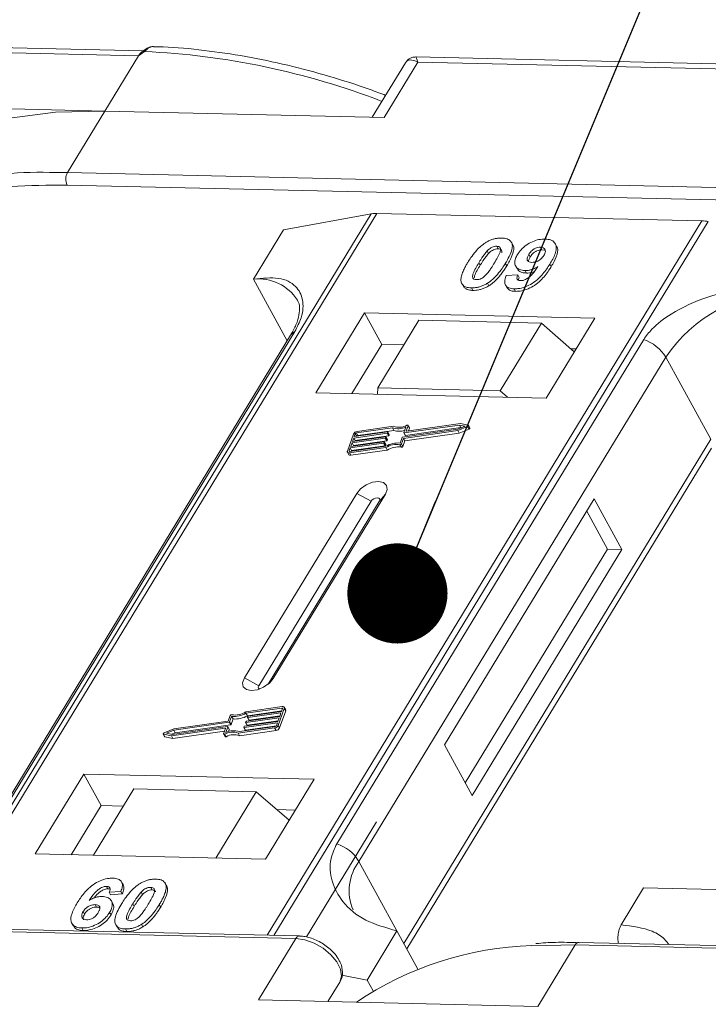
# Model space of a CAD drawing. Header units: millimetres. Extents: x 2098 to 3561, y 550 to 1583.
# Tile 64 of 84: x 3214 to 3248, y 1350 to 1399. Entities that reach past the tile are written whole.
import ezdxf

# ---------------------------------------------------------------- set-up
doc = ezdxf.new("R2010")
doc.units = ezdxf.units.MM
doc.linetypes.add('PHANTOM2', pattern=[31.75, 15.875, -3.175, 3.175, -3.175, 3.175, -3.175])
doc.styles.get("Standard").update_dxf_attribs({"font": '仿宋_GB2312.ttf', "width": 0.8})
doc.dimstyles.new('ISO-25.1', dxfattribs={"dimtxt": 6, "dimasz": 5, "dimexe": 3.5, "dimexo": 0.625, "dimgap": 1.5, "dimtad": 1, "dimtoh": 1, "dimtxsty": 'Standard', "dimcen": 2.5, "dimadec": 0, "dimazin": 0, "dimtfac": 1, "dimtmove": 0, "dimatfit": 3, "dimfxl": 0, "dimarcsym": 0})

msp = doc.modelspace()

# ---------------------------------------------------------------- linework, layer by layer
at = {"color": 7, "linetype": 'Continuous', "lineweight": 15}
for p, q in [((3220.15, 1397.421), (3185.613, 1398.214)), ((3185.71, 1397.954), (3219.894, 1397.169)), ((3219.894, 1397.169), (3218.213, 1394.407)), ((3220.193, 1397.38), (3219.894, 1397.169)), ((3266.461, 1396.359), (3233.74, 1397.109)), ((3233.211, 1396.812), (3231.561, 1394.101)), ((3232.156, 1394.087), (3233.837, 1396.849)), ((3233.837, 1396.849), (3266.582, 1396.098)), ((3218.213, 1394.407), (3204.269, 1394.727)), ((3216.345, 1391.338), (3218.213, 1394.407)), ((3218.213, 1394.407), (3232.156, 1394.087)), ((3216.345, 1391.338), (3215.458, 1391.344)), ((3250.529, 1390.554), (3216.345, 1391.338)), ((3216.331, 1390.716), (3250.514, 1389.932)), ((3231.509, 1389.282), (3209.829, 1353.652)), ((3210.098, 1353.646), (3231.795, 1389.303)), ((3227.132, 1388.477), (3231.509, 1389.282)), ((3231.795, 1389.303), (3248.012, 1388.931)), ((3248.012, 1388.931), (3226.315, 1353.274)), ((3226.648, 1353.266), (3248.328, 1388.896)), ((3227.132, 1388.477), (3225.638, 1386.021)), ((3238.569, 1387.733), (3238.5, 1387.859)), ((3240.756, 1387.668), (3240.687, 1387.794)), ((3237.299, 1387.429), (3237.368, 1387.303)), ((3237.771, 1387.663), (3237.84, 1387.537)), ((3240.025, 1387.487), (3239.956, 1387.613)), ((3240.025, 1387.487), (3240.152, 1387.461)), ((3236.877, 1386.839), (3236.946, 1386.713)), ((3238.269, 1386.677), (3238.2, 1386.803)), ((3239.371, 1387.254), (3239.44, 1387.128)), ((3238.717, 1386.674), (3238.786, 1386.548)), ((3239.182, 1386.45), (3239.251, 1386.324)), ((3240.492, 1386.648), (3240.423, 1386.774)), ((3225.638, 1386.021), (3227.32, 1382.947)), ((3237.313, 1385.82), (3237.382, 1385.694)), ((3238.241, 1386.195), (3238.825, 1386.234)), ((3238.825, 1386.234), (3238.894, 1386.108)), ((3236.082, 1385.722), (3236.151, 1385.596)), ((3236.507, 1385.585), (3236.576, 1385.459)), ((3238.205, 1385.73), (3238.274, 1385.604)), ((3238.64, 1385.536), (3238.709, 1385.41)), ((3231.169, 1384.339), (3228.741, 1380.349)), ((3242.662, 1384.075), (3231.169, 1384.339)), ((3231.169, 1384.339), (3232.031, 1382.763)), ((3233.891, 1383.965), (3231.837, 1380.589)), ((3239.997, 1383.825), (3233.891, 1383.965)), ((3240.234, 1380.085), (3242.662, 1384.075)), ((3212.386, 1358.237), (3227.699, 1383.403)), ((3237.943, 1380.449), (3239.997, 1383.825)), ((3239.997, 1383.825), (3241.641, 1382.398)), ((3227.484, 1383.216), (3212.171, 1358.051)), ((3245.103, 1383.003), (3229.79, 1357.838)), ((3232.031, 1382.763), (3230.537, 1380.308)), ((3233.144, 1382.737), (3232.031, 1382.763)), ((3241.728, 1382.54), (3241.47, 1382.546)), ((3230.898, 1356.961), (3246.211, 1382.126)), ((3248.452, 1378.029), (3246.211, 1382.126)), ((3231.837, 1380.589), (3231.814, 1380.278)), ((3237.943, 1380.449), (3231.837, 1380.589)), ((3238.311, 1380.129), (3237.943, 1380.449)), ((3228.741, 1380.349), (3240.234, 1380.085)), ((3232.562, 1378.6), (3230.774, 1378.346)), ((3232.616, 1378.675), (3230.799, 1378.417)), ((3230.843, 1378.22), (3232.631, 1378.474)), ((3232.631, 1378.474), (3232.562, 1378.6)), ((3233.075, 1378.134), (3235.834, 1378.526)), ((3233.118, 1378.073), (3235.827, 1378.458)), ((3233.135, 1378.362), (3233.233, 1378.636)), ((3235.911, 1378.739), (3233.151, 1378.347)), ((3233.22, 1378.221), (3235.98, 1378.613)), ((3233.252, 1378.445), (3233.344, 1378.702)), ((3233.26, 1378.431), (3233.252, 1378.445)), ((3235.955, 1378.812), (3233.268, 1378.431)), ((3233.412, 1378.594), (3233.343, 1378.72)), ((3233.344, 1378.702), (3233.413, 1378.576)), ((3233.366, 1378.445), (3233.413, 1378.576)), ((3235.827, 1378.458), (3236.319, 1378.665)), ((3235.896, 1378.332), (3235.827, 1378.458)), ((3235.834, 1378.526), (3236.196, 1378.678)), ((3235.896, 1378.332), (3236.388, 1378.539)), ((3236.196, 1378.678), (3235.911, 1378.739)), ((3235.98, 1378.613), (3235.911, 1378.739)), ((3236.343, 1378.73), (3235.955, 1378.812)), ((3235.98, 1378.613), (3236.02, 1378.604)), ((3236.319, 1378.665), (3236.388, 1378.539)), ((3236.427, 1378.594), (3236.358, 1378.72)), ((3230.623, 1378.291), (3230.318, 1377.44)), ((3232.21, 1378.079), (3230.549, 1377.843)), ((3230.575, 1377.914), (3232.235, 1378.15)), ((3230.639, 1378.091), (3230.575, 1377.914)), ((3230.618, 1377.717), (3232.279, 1377.953)), ((3232.299, 1378.327), (3230.639, 1378.091)), ((3230.708, 1377.965), (3230.639, 1378.091)), ((3230.664, 1378.162), (3232.324, 1378.398)), ((3230.715, 1378.304), (3230.664, 1378.162)), ((3230.695, 1377.931), (3230.708, 1377.965)), ((3230.708, 1377.965), (3232.368, 1378.201)), ((3230.783, 1378.179), (3230.715, 1378.304)), ((3230.774, 1378.346), (3230.843, 1378.22)), ((3232.279, 1377.953), (3232.21, 1378.079)), ((3232.252, 1378.135), (3232.239, 1378.1)), ((3232.308, 1377.974), (3232.239, 1378.1)), ((3232.32, 1378.018), (3232.252, 1378.144)), ((3232.321, 1378.009), (3232.252, 1378.135)), ((3232.368, 1378.201), (3232.299, 1378.327)), ((3232.308, 1377.974), (3232.321, 1378.009)), ((3232.341, 1378.383), (3232.328, 1378.348)), ((3232.397, 1378.222), (3232.328, 1378.348)), ((3232.41, 1378.267), (3232.341, 1378.393)), ((3232.41, 1378.257), (3232.341, 1378.383)), ((3232.397, 1378.222), (3232.41, 1378.257)), ((3232.947, 1377.839), (3233.045, 1378.113)), ((3233.019, 1377.799), (3233.118, 1378.073)), ((3233.088, 1377.673), (3233.187, 1377.947)), ((3233.187, 1377.947), (3233.118, 1378.073)), ((3233.135, 1378.352), (3233.204, 1378.226)), ((3248.452, 1378.029), (3233.139, 1352.863)), ((3233.22, 1378.221), (3233.151, 1378.347)), ((3233.187, 1377.947), (3235.896, 1378.332)), ((3230.46, 1377.595), (3230.409, 1377.453)), ((3230.409, 1377.453), (3230.425, 1377.424)), ((3230.417, 1377.353), (3232.233, 1377.611)), ((3230.442, 1377.424), (3232.23, 1377.678)), ((3232.121, 1377.831), (3230.46, 1377.595)), ((3230.529, 1377.469), (3230.46, 1377.595)), ((3230.486, 1377.666), (3232.146, 1377.901)), ((3230.549, 1377.843), (3230.486, 1377.666)), ((3230.486, 1377.227), (3232.302, 1377.485)), ((3230.517, 1377.435), (3230.529, 1377.469)), ((3230.529, 1377.469), (3232.19, 1377.704)), ((3230.618, 1377.717), (3230.549, 1377.843)), ((3230.606, 1377.683), (3230.618, 1377.717)), ((3232.19, 1377.704), (3232.121, 1377.831)), ((3232.163, 1377.887), (3232.15, 1377.852)), ((3232.219, 1377.725), (3232.15, 1377.852)), ((3232.231, 1377.77), (3232.162, 1377.896)), ((3232.163, 1377.887), (3232.232, 1377.761)), ((3232.219, 1377.725), (3232.232, 1377.761)), ((3232.302, 1377.485), (3232.233, 1377.611)), ((3232.942, 1377.757), (3233.011, 1377.631)), ((3233.088, 1377.673), (3233.019, 1377.799)), ((3233.282, 1352.602), (3248.486, 1377.588)), ((3230.319, 1377.385), (3230.388, 1377.259)), ((3230.486, 1377.227), (3230.417, 1377.353)), ((3230.782, 1375.323), (3225.179, 1366.116)), ((3226.616, 1366.083), (3232.218, 1375.29)), ((3230.782, 1375.323), (3231.502, 1374.933)), ((3232.218, 1375.29), (3231.911, 1374.924)), ((3242.634, 1375.051), (3235.164, 1362.775)), ((3244.013, 1372.529), (3242.634, 1375.051)), ((3231.502, 1374.933), (3225.9, 1365.726)), ((3226.359, 1365.799), (3231.911, 1374.924)), ((3243.295, 1372.546), (3242.26, 1374.437)), ((3236.199, 1360.884), (3243.295, 1372.546)), ((3236.544, 1360.254), (3244.013, 1372.529)), ((3244.013, 1372.529), (3243.295, 1372.546)), ((3225.9, 1365.726), (3225.179, 1366.116)), ((3226.616, 1366.083), (3226.427, 1365.858)), ((3227.072, 1364.683), (3225.256, 1364.425)), ((3224.47, 1364.237), (3224.371, 1363.963)), ((3224.542, 1364.197), (3224.444, 1363.923)), ((3224.611, 1364.071), (3224.542, 1364.197)), ((3227.047, 1364.612), (3225.259, 1364.358)), ((3225.328, 1364.232), (3225.259, 1364.358)), ((3225.279, 1363.957), (3226.94, 1364.193)), ((3225.327, 1364.149), (3225.339, 1364.184)), ((3225.328, 1364.232), (3227.041, 1364.475)), ((3227.003, 1364.37), (3225.343, 1364.134)), ((3225.369, 1364.205), (3227.029, 1364.441)), ((3225.412, 1364.008), (3226.952, 1364.227)), ((3226.866, 1363.745), (3227.171, 1364.596)), ((3226.935, 1363.619), (3227.24, 1364.47)), ((3226.94, 1364.193), (3227.003, 1364.37)), ((3227.029, 1364.441), (3227.08, 1364.583)), ((3227.073, 1364.564), (3227.047, 1364.612)), ((3227.239, 1364.525), (3227.17, 1364.651)), ((3227.171, 1364.596), (3227.24, 1364.47)), ((3221.579, 1363.297), (3224.338, 1363.689)), ((3224.414, 1363.902), (3221.655, 1363.51)), ((3224.371, 1363.963), (3221.662, 1363.578)), ((3221.724, 1363.384), (3224.483, 1363.776)), ((3224.423, 1363.557), (3224.354, 1363.684)), ((3224.483, 1363.776), (3224.414, 1363.902)), ((3224.513, 1363.797), (3224.444, 1363.923)), ((3224.513, 1363.797), (3224.611, 1364.071)), ((3224.928, 1363.436), (3226.715, 1363.69)), ((3225.148, 1363.652), (3225.161, 1363.688)), ((3226.825, 1363.874), (3225.165, 1363.638)), ((3225.19, 1363.709), (3226.85, 1363.945)), ((3225.234, 1363.512), (3226.774, 1363.731)), ((3225.237, 1363.901), (3225.25, 1363.936)), ((3225.238, 1363.892), (3225.307, 1363.765)), ((3226.914, 1364.122), (3225.254, 1363.886)), ((3225.323, 1363.76), (3225.254, 1363.886)), ((3225.323, 1363.76), (3226.863, 1363.979)), ((3225.327, 1364.14), (3225.396, 1364.014)), ((3225.412, 1364.008), (3225.343, 1364.134)), ((3226.774, 1363.732), (3226.825, 1363.874)), ((3226.85, 1363.945), (3226.914, 1364.122)), ((3226.935, 1363.619), (3226.866, 1363.745)), ((3221.131, 1363.316), (3221.2, 1363.19)), ((3221.147, 1363.306), (3221.534, 1363.223)), ((3221.216, 1363.18), (3221.147, 1363.306)), ((3221.662, 1363.578), (3221.17, 1363.371)), ((3221.655, 1363.51), (3221.293, 1363.358)), ((3221.293, 1363.358), (3221.579, 1363.297)), ((3221.534, 1363.223), (3224.221, 1363.605)), ((3221.603, 1363.097), (3221.534, 1363.223)), ((3221.538, 1363.306), (3221.724, 1363.384)), ((3221.603, 1363.097), (3224.192, 1363.465)), ((3221.724, 1363.384), (3221.655, 1363.51)), ((3224.237, 1363.59), (3224.145, 1363.334)), ((3224.146, 1363.315), (3224.215, 1363.189)), ((3224.268, 1363.185), (3224.199, 1363.311)), ((3224.234, 1363.581), (3224.221, 1363.605)), ((3224.354, 1363.674), (3224.256, 1363.4)), ((3224.423, 1363.548), (3224.354, 1363.674)), ((3224.386, 1363.443), (3224.423, 1363.548)), ((3224.874, 1363.361), (3226.69, 1363.619)), ((3224.942, 1363.235), (3224.874, 1363.361)), ((3224.942, 1363.235), (3226.759, 1363.493)), ((3225.148, 1363.643), (3225.217, 1363.517)), ((3225.234, 1363.512), (3225.165, 1363.638)), ((3226.69, 1363.619), (3226.759, 1363.493)), ((3221.216, 1363.18), (3221.603, 1363.097)), ((3235.164, 1362.775), (3236.544, 1360.254)), ((3217.163, 1361.321), (3214.736, 1357.332)), ((3228.656, 1361.058), (3217.163, 1361.321)), ((3217.163, 1361.321), (3218.025, 1359.745)), ((3226.229, 1357.068), (3228.656, 1361.058)), ((3219.662, 1360.579), (3217.645, 1357.265)), ((3219.662, 1360.579), (3225.767, 1360.439)), ((3223.75, 1357.125), (3225.767, 1360.439)), ((3225.767, 1360.439), (3227.412, 1359.012)), ((3218.025, 1359.745), (3216.532, 1357.29)), ((3219.139, 1359.72), (3218.025, 1359.745)), ((3227.722, 1359.523), (3226.799, 1359.544)), ((3231.77, 1358.932), (3228.278, 1353.192)), ((3214.736, 1357.332), (3226.229, 1357.068)), ((3230.898, 1356.961), (3232.794, 1353.494)), ((3219.123, 1355.803), (3219.054, 1355.929)), ((3221.184, 1355.925), (3221.178, 1355.936)), ((3218.3, 1355.715), (3218.369, 1355.589)), ((3219.018, 1355.463), (3218.434, 1355.424)), ((3218.434, 1355.424), (3218.503, 1355.298)), ((3218.503, 1355.298), (3219.087, 1355.337)), ((3219.018, 1355.463), (3219.087, 1355.337)), ((3220.101, 1355.304), (3220.032, 1355.431)), ((3220.504, 1355.664), (3220.573, 1355.538)), ((3221.257, 1355.806), (3221.326, 1355.68)), ((3243.98, 1353.792), (3245.1, 1355.634)), ((3245.1, 1355.634), (3252.084, 1355.473)), ((3218.613, 1354.856), (3218.544, 1354.982)), ((3219.609, 1354.838), (3219.678, 1354.712)), ((3217.137, 1354.458), (3217.205, 1354.332)), ((3217.735, 1354.802), (3217.804, 1354.676)), ((3218.456, 1354.416), (3218.525, 1354.29)), ((3220.935, 1354.807), (3221.004, 1354.681)), ((3193.563, 1353.897), (3227.746, 1353.112)), ((3227.928, 1353.237), (3193.745, 1354.021)), ((3216.571, 1353.866), (3216.64, 1353.74)), ((3217.065, 1353.636), (3217.134, 1353.51)), ((3218.759, 1353.8), (3218.828, 1353.674)), ((3219.24, 1353.587), (3219.309, 1353.461)), ((3220.046, 1353.821), (3220.115, 1353.695)), ((3232.794, 1353.494), (3231.3, 1351.039)), ((3232.794, 1353.494), (3233.836, 1351.589)), ((3227.746, 1353.112), (3225.878, 1350.043)), ((3260.937, 1352.48), (3241.872, 1352.917)), ((3239.53, 1352.754), (3241.689, 1352.792)), ((3239.822, 1349.723), (3241.689, 1352.792)), ((3241.689, 1352.792), (3260.847, 1352.353)), ((3229.939, 1350.937), (3229.347, 1349.964)), ((3229.347, 1349.964), (3229.939, 1350.937)), ((3230.037, 1351.28), (3231.3, 1351.039)), ((3231.3, 1351.039), (3231.599, 1350.492)), ((3225.878, 1350.043), (3239.822, 1349.723))]:
    msp.add_line(p, q, dxfattribs=at)
at = {"color": 7, "linetype": 'Continuous', "lineweight": 15, "flags": 128}
for points in [[(3220.193, 1397.38), (3220.176, 1397.39), (3220.161, 1397.398), (3220.148, 1397.403), (3220.137, 1397.405), (3220.127, 1397.404), (3220.12, 1397.4), (3220.115, 1397.394), (3220.112, 1397.385)], [(3218.213, 1394.407), (3215.761, 1394.349), (3213.462, 1394.061), (3211.342, 1393.544), (3209.424, 1392.806), (3207.729, 1391.854), (3206.275, 1390.699), (3205.079, 1389.353), (3204.899, 1389.102)], [(3233.268, 1378.431), (3233.264, 1378.431), (3233.26, 1378.431), (3233.257, 1378.432), (3233.254, 1378.434), (3233.252, 1378.436), (3233.251, 1378.439), (3233.251, 1378.442), (3233.252, 1378.445)], [(3233.29, 1378.725), (3233.302, 1378.729), (3233.313, 1378.731), (3233.324, 1378.731), (3233.333, 1378.729), (3233.34, 1378.725), (3233.344, 1378.718), (3233.346, 1378.711), (3233.344, 1378.702)], [(3236.343, 1378.73), (3236.352, 1378.726), (3236.358, 1378.72), (3236.36, 1378.711), (3236.359, 1378.702), (3236.353, 1378.691), (3236.344, 1378.681), (3236.332, 1378.672), (3236.319, 1378.665)], [(3236.388, 1378.539), (3236.401, 1378.546), (3236.413, 1378.555), (3236.422, 1378.565), (3236.428, 1378.575), (3236.429, 1378.585), (3236.427, 1378.594)], [(3232.235, 1378.15), (3232.24, 1378.15), (3232.243, 1378.15), (3232.247, 1378.149), (3232.25, 1378.147), (3232.251, 1378.145), (3232.252, 1378.142), (3232.253, 1378.139), (3232.252, 1378.135)], [(3232.324, 1378.398), (3232.329, 1378.398), (3232.333, 1378.398), (3232.336, 1378.397), (3232.339, 1378.395), (3232.341, 1378.393), (3232.342, 1378.39), (3232.342, 1378.387), (3232.341, 1378.383)], [(3233.151, 1378.347), (3233.147, 1378.347), (3233.143, 1378.347), (3233.139, 1378.348), (3233.137, 1378.35), (3233.135, 1378.352), (3233.134, 1378.355), (3233.134, 1378.358), (3233.135, 1378.362)], [(3230.417, 1377.353), (3230.391, 1377.351), (3230.367, 1377.354), (3230.347, 1377.36), (3230.331, 1377.37), (3230.32, 1377.384), (3230.314, 1377.401), (3230.313, 1377.42), (3230.318, 1377.44)], [(3230.409, 1377.453), (3230.408, 1377.446), (3230.408, 1377.44), (3230.41, 1377.434), (3230.414, 1377.43), (3230.419, 1377.426), (3230.426, 1377.424), (3230.434, 1377.423), (3230.442, 1377.424)], [(3232.146, 1377.901), (3232.15, 1377.902), (3232.154, 1377.901), (3232.158, 1377.9), (3232.16, 1377.899), (3232.162, 1377.896), (3232.163, 1377.894), (3232.163, 1377.89), (3232.163, 1377.887)], [(3232.218, 1375.29), (3232.306, 1375.526), (3232.272, 1375.729), (3232.12, 1375.868), (3231.873, 1375.921), (3231.57, 1375.88), (3231.256, 1375.752), (3230.979, 1375.557), (3230.782, 1375.323)], [(3231.911, 1374.924), (3231.937, 1374.991), (3231.927, 1375.049), (3231.883, 1375.088), (3231.813, 1375.103), (3231.727, 1375.092), (3231.637, 1375.056), (3231.558, 1375), (3231.502, 1374.933)], [(3225.179, 1366.116), (3225.091, 1365.88), (3225.126, 1365.677), (3225.278, 1365.539), (3225.524, 1365.486), (3225.827, 1365.526), (3226.141, 1365.654), (3226.418, 1365.85), (3226.616, 1366.083)], [(3225.9, 1365.726), (3225.875, 1365.659), (3225.885, 1365.601), (3225.928, 1365.562), (3225.932, 1365.56)], [(3227.072, 1364.683), (3227.098, 1364.685), (3227.122, 1364.682), (3227.142, 1364.676), (3227.158, 1364.666), (3227.169, 1364.652), (3227.176, 1364.635), (3227.176, 1364.616), (3227.171, 1364.596)], [(3227.08, 1364.583), (3227.081, 1364.59), (3227.081, 1364.596), (3227.079, 1364.602), (3227.075, 1364.606), (3227.07, 1364.61), (3227.063, 1364.612), (3227.055, 1364.613), (3227.047, 1364.612)], [(3224.338, 1363.689), (3224.342, 1363.689), (3224.346, 1363.689), (3224.35, 1363.688), (3224.352, 1363.686), (3224.354, 1363.684), (3224.355, 1363.681), (3224.355, 1363.678), (3224.354, 1363.674)], [(3225.254, 1363.886), (3225.25, 1363.886), (3225.246, 1363.886), (3225.242, 1363.887), (3225.24, 1363.889), (3225.238, 1363.891), (3225.237, 1363.894), (3225.237, 1363.897), (3225.237, 1363.901)], [(3225.343, 1364.134), (3225.339, 1364.134), (3225.335, 1364.135), (3225.331, 1364.136), (3225.329, 1364.137), (3225.327, 1364.14), (3225.326, 1364.142), (3225.326, 1364.146), (3225.327, 1364.149)], [(3221.147, 1363.306), (3221.137, 1363.309), (3221.131, 1363.316), (3221.129, 1363.324), (3221.13, 1363.334), (3221.136, 1363.345), (3221.145, 1363.355), (3221.157, 1363.364), (3221.17, 1363.371)], [(3224.199, 1363.311), (3224.187, 1363.307), (3224.176, 1363.305), (3224.165, 1363.305), (3224.156, 1363.307), (3224.149, 1363.311), (3224.145, 1363.317), (3224.143, 1363.325), (3224.145, 1363.334)], [(3224.215, 1363.189), (3224.218, 1363.185), (3224.225, 1363.181), (3224.234, 1363.178), (3224.245, 1363.178), (3224.256, 1363.181), (3224.268, 1363.185)], [(3224.221, 1363.605), (3224.225, 1363.605), (3224.229, 1363.605), (3224.233, 1363.604), (3224.235, 1363.602), (3224.237, 1363.6), (3224.238, 1363.597), (3224.238, 1363.594), (3224.237, 1363.59)], [(3225.165, 1363.638), (3225.16, 1363.638), (3225.156, 1363.638), (3225.153, 1363.639), (3225.15, 1363.641), (3225.148, 1363.643), (3225.147, 1363.646), (3225.147, 1363.649), (3225.148, 1363.652)], [(3227.746, 1353.112), (3228.193, 1353.048), (3228.66, 1352.882), (3229.109, 1352.626), (3229.499, 1352.304), (3229.798, 1351.942), (3229.979, 1351.573), (3230.028, 1351.228), (3229.939, 1350.937)]]:
    msp.add_lwpolyline(points, dxfattribs=at)
at = {"color": 7, "linetype": 'Continuous', "lineweight": 15}
for centre, radius, start, end in [((3218.497, 1359.812), 37.606, 68.8867, 87.4164), ((3214.91, 1374.167), 17.186, 88.173, 122.2769), ((3216.939, 1391.013), 0.676, 151.2883, 206.0774), ((3231.755, 1387.9), 1.404, 88.3644, 100.0749), ((3247.96, 1387.009), 1.923, 78.9596, 88.4511), ((3225.878, 1383.714), 2.32, 32.7281, 95.9449), ((3252.383, 1377.974), 7.439, 91.2925, 146.0732), ((3227.897, 1382.959), 0.486, 114.0472, 148.0355), ((3244.46, 1381.054), 2.052, 31.4947, 71.765), ((3232.852, 1379.459), 0.907, 251.2927, 294.8085), ((3232.898, 1379.444), 0.819, 249.8549, 298.6145), ((3232.912, 1379.276), 0.85, 250.6487, 287.8017), ((3233.393, 1378.585), 0.0214, 336.1246, 26.8104), ((3230.829, 1378.19), 0.229, 97.4207, 153.8527), ((3230.783, 1378.271), 0.0762, 97.4207, 153.8527), ((3230.853, 1378.144), 0.0769, 97.5763, 152.4403), ((3232.205, 1378.117), 0.0381, 277.4207, 333.8527), ((3232.274, 1377.99), 0.0381, 277.4207, 333.8527), ((3232.294, 1378.365), 0.0381, 277.4207, 333.8527), ((3232.311, 1378.013), 0.011, 336.9348, 26.0002), ((3232.363, 1378.239), 0.0381, 277.4207, 333.8527), ((3232.4, 1378.262), 0.011, 336.9348, 26.0002), ((3233.08, 1378.097), 0.0381, 97.4207, 153.8527), ((3233.216, 1378.235), 0.0149, 216.6597, 287.1115), ((3232.116, 1377.868), 0.0381, 277.4207, 333.8527), ((3232.185, 1377.742), 0.0381, 277.4207, 333.8527), ((3232.833, 1376.671), 1.173, 84.4424, 120.9301), ((3232.221, 1377.765), 0.011, 336.9348, 26.0002), ((3232.776, 1376.774), 0.998, 80.3986, 122.9491), ((3232.845, 1376.648), 0.998, 80.3986, 122.9491), ((3232.953, 1377.83), 0.0736, 261.7629, 334.647), ((3233.022, 1377.704), 0.0736, 261.7629, 334.647), ((3230.46, 1377.312), 0.0892, 216.6597, 287.1115), ((3224.536, 1364.206), 0.0736, 81.7629, 154.647), ((3224.656, 1365.364), 1.173, 264.4424, 300.9301), ((3224.713, 1365.262), 0.998, 260.3986, 302.9491), ((3224.725, 1365.238), 1.173, 264.4424, 300.9301), ((3225.373, 1364.168), 0.0381, 97.4207, 153.8527), ((3227.179, 1364.496), 0.0661, 336.9348, 26.0002), ((3224.409, 1363.939), 0.0381, 277.4207, 333.8527), ((3224.478, 1363.813), 0.0381, 277.4207, 333.8527), ((3225.195, 1363.671), 0.0381, 97.4207, 153.8527), ((3225.284, 1363.919), 0.0381, 97.4207, 153.8527), ((3225.318, 1363.774), 0.0149, 216.6597, 287.1115), ((3225.408, 1364.023), 0.0149, 216.6597, 287.1115), ((3226.66, 1363.846), 0.229, 277.4207, 333.8527), ((3226.706, 1363.765), 0.0762, 277.4207, 333.8527), ((3221.218, 1363.201), 0.0212, 210.2186, 262.8226), ((3224.591, 1362.592), 0.819, 69.8549, 118.6145), ((3224.637, 1362.577), 0.907, 71.2927, 114.8085), ((3224.66, 1362.466), 0.819, 69.8549, 118.6145), ((3224.413, 1363.553), 0.011, 336.9348, 26.0002), ((3225.229, 1363.526), 0.0149, 216.6597, 287.1115), ((3226.729, 1363.719), 0.229, 277.4207, 333.8527), ((3229.148, 1355.888), 2.052, 31.4947, 71.765), ((3232.843, 1355.498), 2.434, 143.0587, 202.974), ((3227.938, 1353.027), 0.21, 92.0598, 156.0028), ((3241.889, 1352.696), 0.221, 94.3757, 154.3004), ((3239.998, 1336.289), 16.472, 91.6287, 124.0831)]:
    msp.add_arc(centre, radius, start, end, dxfattribs=at)
at = {"color": 3, "linetype": 'PHANTOM2', "lineweight": 9, "ltscale": 1.030123}
msp.add_spline([(3260.888, 1407.298), (3271.461, 1373.06), (3247.796, 1328.25), (3258.369, 1294.012)], degree=3, dxfattribs=at)
at = {"color": 7, "linetype": 'Continuous', "lineweight": 15}
for points, knots in [([(3220.608, 1397.623), (3220.564, 1397.62), (3220.47, 1397.614), (3220.301, 1397.54), (3220.189, 1397.454), (3220.12, 1397.4)], [0, 0, 0, 0, 0.249637, 0.538323, 1, 1, 1, 1]), ([(3220.649, 1397.623), (3220.644, 1397.625), (3220.605, 1397.636), (3220.524, 1397.613), (3220.41, 1397.564), (3220.301, 1397.482), (3220.227, 1397.412), (3220.193, 1397.38)], [0, 0, 0, 0, 0.033044, 0.285426, 0.531875, 0.785768, 1, 1, 1, 1]), ([(3232.225, 1395.192), (3231.97, 1395.289), (3231.036, 1395.647), (3229.401, 1396.158), (3227.325, 1396.718), (3225.233, 1397.156), (3223.157, 1397.454), (3221.621, 1397.607), (3220.806, 1397.612), (3220.648, 1397.613)], [0, 0, 0, 0, 0.064257, 0.235538, 0.411454, 0.590698, 0.772379, 0.955884, 1, 1, 1, 1]), ([(3220.127, 1397.404), (3220.114, 1397.394), (3220.089, 1397.376), (3220.063, 1397.357), (3220.051, 1397.347)], [0, 0, 0, 0, 0.518796, 1, 1, 1, 1]), ([(3233.738, 1397.11), (3233.674, 1397.106), (3233.564, 1397.099), (3233.38, 1397.014), (3233.296, 1396.918), (3233.25, 1396.865)], [0, 0, 0, 0, 0.389383, 0.666862, 1, 1, 1, 1]), ([(3233.739, 1397.103), (3233.739, 1397.105), (3233.738, 1397.129), (3233.761, 1397.047), (3233.812, 1396.915), (3233.837, 1396.849)], [0, 0, 0, 0, 0.044603, 0.521109, 1, 1, 1, 1]), ([(3233.837, 1396.849), (3233.698, 1396.906), (3233.481, 1396.993), (3233.286, 1396.926), (3233.215, 1396.812), (3233.183, 1396.761)], [0, 0, 0, 0, 0.498413, 0.772928, 1, 1, 1, 1]), ([(3206.02, 1388.171), (3206.243, 1388.33), (3206.952, 1388.834), (3208.54, 1389.558), (3210.797, 1390.263), (3213.461, 1390.692), (3215.384, 1390.708), (3216.331, 1390.716)], [0, 0, 0, 0, 0.088375, 0.281114, 0.527622, 0.767417, 1, 1, 1, 1]), ([(3236.325, 1386.851), (3236.376, 1386.933), (3236.493, 1387.119), (3236.742, 1387.443), (3237.001, 1387.7), (3237.192, 1387.824), (3237.213, 1387.838)], [0, 0, 0, 0, 0.236731, 0.537555, 0.949668, 1, 1, 1, 1]), ([(3237.213, 1387.838), (3237.264, 1387.868), (3237.367, 1387.929), (3237.531, 1387.997), (3237.697, 1388.045), (3237.833, 1388.065), (3237.94, 1388.072), (3237.993, 1388.072), (3238.02, 1388.072)], [0, 0, 0, 0, 0.193776, 0.3936, 0.587864, 0.788908, 0.894169, 1, 1, 1, 1]), ([(3238.02, 1388.072), (3238.113, 1388.064), (3238.301, 1388.047), (3238.48, 1387.919), (3238.565, 1387.734), (3238.522, 1387.362), (3238.337, 1387.04), (3238.2, 1386.803)], [0, 0, 0, 0, 0.147566, 0.296688, 0.431278, 0.580404, 1, 1, 1, 1]), ([(3238.803, 1387.242), (3238.859, 1387.325), (3238.971, 1387.49), (3239.233, 1387.72), (3239.545, 1387.898), (3239.884, 1388.011), (3240.088, 1388.018), (3240.194, 1388.022)], [0, 0, 0, 0, 0.197927, 0.397728, 0.597413, 0.790584, 1, 1, 1, 1]), ([(3240.194, 1388.022), (3240.288, 1388.013), (3240.475, 1387.996), (3240.658, 1387.866), (3240.753, 1387.674), (3240.726, 1387.341), (3240.575, 1387.028), (3240.445, 1386.81), (3240.423, 1386.774)], [0, 0, 0, 0, 0.148288, 0.297745, 0.443713, 0.607791, 0.934708, 1, 1, 1, 1]), ([(3236.877, 1386.839), (3236.902, 1386.88), (3236.953, 1386.961), (3237.024, 1387.072), (3237.092, 1387.171), (3237.155, 1387.258), (3237.221, 1387.344), (3237.273, 1387.401), (3237.299, 1387.429)], [0, 0, 0, 0, 0.205942, 0.411959, 0.558149, 0.704502, 0.851801, 1, 1, 1, 1]), ([(3236.946, 1386.713), (3236.971, 1386.753), (3237.022, 1386.835), (3237.093, 1386.946), (3237.161, 1387.045), (3237.224, 1387.131), (3237.29, 1387.218), (3237.342, 1387.275), (3237.368, 1387.303)], [0, 0, 0, 0, 0.205942, 0.411959, 0.558149, 0.704502, 0.851801, 1, 1, 1, 1]), ([(3237.299, 1387.429), (3237.342, 1387.471), (3237.411, 1387.54), (3237.536, 1387.615), (3237.649, 1387.654), (3237.727, 1387.662), (3237.766, 1387.663), (3237.771, 1387.663)], [0, 0, 0, 0, 0.3348035, 0.5425606, 0.750382, 0.9707212, 1, 1, 1, 1]), ([(3237.368, 1387.303), (3237.411, 1387.345), (3237.48, 1387.414), (3237.605, 1387.489), (3237.718, 1387.528), (3237.796, 1387.536), (3237.835, 1387.537), (3237.84, 1387.537)], [0, 0, 0, 0, 0.334804, 0.542561, 0.750382, 0.970721, 1, 1, 1, 1]), ([(3237.771, 1387.663), (3237.81, 1387.659), (3237.879, 1387.651), (3237.945, 1387.602), (3237.971, 1387.509), (3237.938, 1387.339), (3237.816, 1387.098), (3237.706, 1386.914), (3237.651, 1386.821)], [0, 0, 0, 0, 0.104614, 0.188814, 0.273512, 0.444127, 0.719481, 1, 1, 1, 1]), ([(3237.84, 1387.537), (3237.879, 1387.533), (3237.949, 1387.525), (3238.014, 1387.475), (3238.037, 1387.408), (3238.025, 1387.354), (3238.019, 1387.328)], [0, 0, 0, 0, 0.293658, 0.530016, 0.767769, 1, 1, 1, 1]), ([(3238.269, 1386.677), (3238.317, 1386.759), (3238.468, 1387.015), (3238.612, 1387.352), (3238.635, 1387.63), (3238.573, 1387.706), (3238.557, 1387.726)], [0, 0, 0, 0, 0.220552, 0.687786, 0.91457, 1, 1, 1, 1]), ([(3239.371, 1387.254), (3239.406, 1387.307), (3239.462, 1387.392), (3239.583, 1387.5), (3239.701, 1387.564), (3239.832, 1387.607), (3239.911, 1387.611), (3239.956, 1387.613)], [0, 0, 0, 0, 0.2913202, 0.4655393, 0.6416315, 0.798664, 1, 1, 1, 1]), ([(3239.44, 1387.128), (3239.475, 1387.181), (3239.531, 1387.265), (3239.652, 1387.374), (3239.77, 1387.438), (3239.901, 1387.481), (3239.98, 1387.485), (3240.025, 1387.487)], [0, 0, 0, 0, 0.29132, 0.465539, 0.641632, 0.798664, 1, 1, 1, 1]), ([(3239.956, 1387.613), (3240.002, 1387.607), (3240.095, 1387.596), (3240.177, 1387.522), (3240.21, 1387.423), (3240.183, 1387.309), (3240.142, 1387.235), (3240.123, 1387.201)], [0, 0, 0, 0, 0.207955, 0.420406, 0.62732, 0.827707, 1, 1, 1, 1]), ([(3240.492, 1386.648), (3240.54, 1386.73), (3240.685, 1386.977), (3240.813, 1387.311), (3240.821, 1387.574), (3240.758, 1387.647), (3240.745, 1387.662)], [0, 0, 0, 0, 0.2271221, 0.6848597, 0.9348975, 1, 1, 1, 1]), ([(3236.003, 1385.853), (3235.995, 1385.887), (3235.979, 1385.955), (3235.99, 1386.103), (3236.04, 1386.293), (3236.13, 1386.501), (3236.227, 1386.688), (3236.292, 1386.797), (3236.325, 1386.851)], [0, 0, 0, 0, 0.1184406, 0.2393457, 0.4595932, 0.6849248, 0.8422399, 1, 1, 1, 1]), ([(3236.756, 1385.995), (3236.71, 1386.001), (3236.635, 1386.011), (3236.576, 1386.067), (3236.558, 1386.162), (3236.594, 1386.332), (3236.719, 1386.572), (3236.824, 1386.749), (3236.877, 1386.839)], [0, 0, 0, 0, 0.1253702, 0.2022903, 0.2791788, 0.4647576, 0.7305818, 1, 1, 1, 1]), ([(3237.651, 1386.821), (3237.625, 1386.78), (3237.575, 1386.698), (3237.503, 1386.587), (3237.436, 1386.488), (3237.372, 1386.401), (3237.306, 1386.314), (3237.254, 1386.257), (3237.228, 1386.228)], [0, 0, 0, 0, 0.20527, 0.410616, 0.55715, 0.703844, 0.851471, 1, 1, 1, 1]), ([(3238.2, 1386.803), (3238.149, 1386.721), (3238.032, 1386.535), (3237.787, 1386.218), (3237.531, 1385.963), (3237.341, 1385.838), (3237.313, 1385.82)], [0, 0, 0, 0, 0.237281, 0.538591, 0.932677, 1, 1, 1, 1]), ([(3239.182, 1386.45), (3239.089, 1386.459), (3238.903, 1386.479), (3238.732, 1386.618), (3238.654, 1386.81), (3238.687, 1387.03), (3238.768, 1387.178), (3238.803, 1387.242)], [0, 0, 0, 0, 0.210189, 0.421773, 0.623603, 0.837034, 1, 1, 1, 1]), ([(3239.524, 1386.857), (3239.478, 1386.861), (3239.392, 1386.87), (3239.309, 1386.93), (3239.278, 1387.013), (3239.299, 1387.125), (3239.344, 1387.206), (3239.371, 1387.254)], [0, 0, 0, 0, 0.2139369, 0.3980753, 0.5830907, 0.7516657, 1, 1, 1, 1]), ([(3239.357, 1386.906), (3239.36, 1386.932), (3239.367, 1387.003), (3239.412, 1387.079), (3239.44, 1387.128)], [0, 0, 0, 0, 0.366323, 1, 1, 1, 1]), ([(3240.123, 1387.201), (3240.09, 1387.152), (3240.035, 1387.071), (3239.91, 1386.969), (3239.782, 1386.903), (3239.647, 1386.861), (3239.565, 1386.858), (3239.524, 1386.857)], [0, 0, 0, 0, 0.2673945, 0.4472142, 0.6271221, 0.8130653, 1, 1, 1, 1]), ([(3236.649, 1386.08), (3236.653, 1386.114), (3236.667, 1386.23), (3236.792, 1386.447), (3236.894, 1386.624), (3236.946, 1386.713)], [0, 0, 0, 0, 0.166989, 0.580698, 1, 1, 1, 1]), ([(3237.382, 1385.694), (3237.431, 1385.726), (3237.529, 1385.792), (3237.692, 1385.931), (3237.864, 1386.11), (3238.025, 1386.311), (3238.159, 1386.501), (3238.232, 1386.618), (3238.269, 1386.677)], [0, 0, 0, 0, 0.118595, 0.239509, 0.447458, 0.659935, 0.829685, 1, 1, 1, 1]), ([(3240.423, 1386.774), (3240.371, 1386.692), (3240.215, 1386.446), (3239.943, 1386.106), (3239.553, 1385.799), (3239.191, 1385.619), (3238.874, 1385.54), (3238.702, 1385.537), (3238.64, 1385.536)], [0, 0, 0, 0, 0.1423372, 0.4291269, 0.5899433, 0.7512055, 0.9098946, 1, 1, 1, 1]), ([(3238.709, 1385.41), (3238.809, 1385.414), (3239.011, 1385.422), (3239.346, 1385.531), (3239.676, 1385.709), (3240.054, 1386.024), (3240.307, 1386.353), (3240.455, 1386.588), (3240.492, 1386.648)], [0, 0, 0, 0, 0.14324, 0.28761, 0.430449, 0.591135, 0.89544, 1, 1, 1, 1]), ([(3238.797, 1386.554), (3238.81, 1386.525), (3238.853, 1386.43), (3239.014, 1386.344), (3239.181, 1386.33), (3239.251, 1386.324)], [0, 0, 0, 0, 0.20752, 0.66568, 1, 1, 1, 1]), ([(3238.96, 1385.944), (3239, 1385.947), (3239.082, 1385.951), (3239.228, 1386.01), (3239.393, 1386.112), (3239.607, 1386.332), (3239.737, 1386.516), (3239.826, 1386.643)], [0, 0, 0, 0, 0.112015, 0.224355, 0.367768, 0.565827, 1, 1, 1, 1]), ([(3239.826, 1386.643), (3239.775, 1386.614), (3239.671, 1386.555), (3239.532, 1386.503), (3239.422, 1386.473), (3239.34, 1386.458), (3239.26, 1386.45), (3239.208, 1386.45), (3239.182, 1386.45)], [0, 0, 0, 0, 0.243491, 0.496266, 0.61821, 0.741704, 0.870158, 1, 1, 1, 1]), ([(3239.251, 1386.324), (3239.3, 1386.325), (3239.401, 1386.327), (3239.534, 1386.356), (3239.611, 1386.383), (3239.633, 1386.391)], [0, 0, 0, 0, 0.409454, 0.83528, 1, 1, 1, 1]), ([(3227.699, 1383.403), (3227.816, 1383.637), (3228.118, 1384.237), (3228.13, 1385.032), (3227.775, 1385.737), (3226.96, 1386.152), (3226.077, 1386.065), (3225.638, 1386.021)], [0, 0, 0, 0, 0.125713, 0.321276, 0.524466, 0.763484, 1, 1, 1, 1]), ([(3236.507, 1385.585), (3236.46, 1385.588), (3236.365, 1385.593), (3236.239, 1385.623), (3236.131, 1385.674), (3236.064, 1385.737), (3236.024, 1385.799), (3236.01, 1385.835), (3236.003, 1385.853)], [0, 0, 0, 0, 0.192635, 0.388697, 0.582015, 0.783044, 0.890959, 1, 1, 1, 1]), ([(3237.313, 1385.82), (3237.263, 1385.79), (3237.16, 1385.729), (3236.996, 1385.66), (3236.829, 1385.613), (3236.693, 1385.592), (3236.586, 1385.585), (3236.533, 1385.585), (3236.507, 1385.585)], [0, 0, 0, 0, 0.193769, 0.393564, 0.587886, 0.789131, 0.894283, 1, 1, 1, 1]), ([(3237.228, 1386.228), (3237.185, 1386.186), (3237.116, 1386.118), (3236.992, 1386.043), (3236.88, 1386.005), (3236.802, 1385.995), (3236.762, 1385.995), (3236.756, 1385.995)], [0, 0, 0, 0, 0.333678, 0.540413, 0.747264, 0.961209, 1, 1, 1, 1]), ([(3238.64, 1385.536), (3238.546, 1385.546), (3238.377, 1385.562), (3238.22, 1385.679), (3238.15, 1385.855), (3238.179, 1386.039), (3238.228, 1386.162), (3238.241, 1386.195)], [0, 0, 0, 0, 0.242788, 0.438865, 0.634801, 0.900936, 1, 1, 1, 1]), ([(3238.825, 1386.234), (3238.805, 1386.185), (3238.774, 1386.109), (3238.785, 1386.019), (3238.831, 1385.97), (3238.895, 1385.948), (3238.942, 1385.945), (3238.96, 1385.944)], [0, 0, 0, 0, 0.344714, 0.529059, 0.714209, 0.892196, 1, 1, 1, 1]), ([(3238.855, 1385.967), (3238.857, 1385.993), (3238.861, 1386.038), (3238.884, 1386.087), (3238.894, 1386.108)], [0, 0, 0, 0, 0.569737, 1, 1, 1, 1]), ([(3236.154, 1385.599), (3236.167, 1385.585), (3236.202, 1385.546), (3236.293, 1385.503), (3236.399, 1385.475), (3236.496, 1385.463), (3236.549, 1385.46), (3236.576, 1385.459)], [0, 0, 0, 0, 0.143925, 0.415852, 0.697483, 0.848301, 1, 1, 1, 1]), ([(3236.576, 1385.459), (3236.625, 1385.46), (3236.723, 1385.46), (3236.881, 1385.483), (3237.047, 1385.528), (3237.188, 1385.585), (3237.3, 1385.643), (3237.355, 1385.677), (3237.382, 1385.694)], [0, 0, 0, 0, 0.193594, 0.390501, 0.584817, 0.78683, 0.892868, 1, 1, 1, 1]), ([(3238.278, 1385.606), (3238.314, 1385.558), (3238.383, 1385.466), (3238.556, 1385.419), (3238.67, 1385.412), (3238.709, 1385.41)], [0, 0, 0, 0, 0.415852, 0.802138, 1, 1, 1, 1]), ([(3252.215, 1385.412), (3251.585, 1385.48), (3250.323, 1385.616), (3248.277, 1385.193), (3246.643, 1384.443), (3245.581, 1383.656), (3245.232, 1383.18), (3245.103, 1383.003)], [0, 0, 0, 0, 0.249096, 0.498243, 0.745205, 0.90541, 1, 1, 1, 1]), ([(3227.822, 1384.966), (3227.833, 1384.95), (3227.902, 1384.857), (3227.939, 1384.653), (3227.922, 1384.249), (3227.788, 1383.768), (3227.582, 1383.396), (3227.482, 1383.215)], [0, 0, 0, 0, 0.054359, 0.333223, 0.559722, 0.78604, 1, 1, 1, 1]), ([(3229.79, 1357.838), (3229.678, 1357.591), (3229.394, 1356.961), (3229.503, 1355.944), (3230.06, 1354.869), (3231.151, 1353.95), (3232.248, 1353.646), (3232.794, 1353.494)], [0, 0, 0, 0, 0.125713, 0.321276, 0.524466, 0.763484, 1, 1, 1, 1]), ([(3216.836, 1354.885), (3216.888, 1354.967), (3217.044, 1355.213), (3217.317, 1355.553), (3217.707, 1355.86), (3218.069, 1356.04), (3218.386, 1356.119), (3218.558, 1356.121), (3218.62, 1356.122)], [0, 0, 0, 0, 0.142337, 0.429127, 0.589943, 0.751205, 0.909895, 1, 1, 1, 1]), ([(3218.62, 1356.122), (3218.713, 1356.113), (3218.883, 1356.097), (3219.039, 1355.979), (3219.109, 1355.806), (3219.081, 1355.621), (3219.032, 1355.499), (3219.018, 1355.463)], [0, 0, 0, 0, 0.242691, 0.439002, 0.635006, 0.895059, 1, 1, 1, 1]), ([(3219.059, 1354.855), (3219.111, 1354.937), (3219.228, 1355.123), (3219.477, 1355.446), (3219.735, 1355.702), (3219.925, 1355.825), (3219.946, 1355.839)], [0, 0, 0, 0, 0.237381, 0.538918, 0.949082, 1, 1, 1, 1]), ([(3219.946, 1355.839), (3219.997, 1355.869), (3220.099, 1355.93), (3220.264, 1355.998), (3220.43, 1356.046), (3220.566, 1356.067), (3220.673, 1356.074), (3220.726, 1356.073), (3220.753, 1356.073)], [0, 0, 0, 0, 0.193776, 0.3936, 0.587864, 0.788908, 0.894169, 1, 1, 1, 1]), ([(3220.753, 1356.073), (3220.8, 1356.071), (3220.895, 1356.066), (3221.021, 1356.036), (3221.129, 1355.985), (3221.196, 1355.922), (3221.236, 1355.86), (3221.25, 1355.824), (3221.257, 1355.806)], [0, 0, 0, 0, 0.192627, 0.388684, 0.582013, 0.783201, 0.891038, 1, 1, 1, 1]), ([(3218.3, 1355.715), (3218.259, 1355.712), (3218.177, 1355.707), (3218.03, 1355.648), (3217.864, 1355.545), (3217.651, 1355.325), (3217.522, 1355.141), (3217.433, 1355.015)], [0, 0, 0, 0, 0.112049, 0.22438, 0.370115, 0.570276, 1, 1, 1, 1]), ([(3217.679, 1355.133), (3217.679, 1355.133), (3217.735, 1355.211), (3217.839, 1355.33), (3218.016, 1355.476), (3218.167, 1355.554), (3218.289, 1355.587), (3218.346, 1355.588), (3218.369, 1355.589)], [0, 0, 0, 0, 0.000071, 0.368569, 0.571075, 0.774891, 0.911654, 1, 1, 1, 1]), ([(3218.434, 1355.424), (3218.454, 1355.472), (3218.486, 1355.547), (3218.475, 1355.637), (3218.429, 1355.689), (3218.364, 1355.711), (3218.318, 1355.714), (3218.3, 1355.715)], [0, 0, 0, 0, 0.33384, 0.524547, 0.716372, 0.891824, 1, 1, 1, 1]), ([(3218.369, 1355.589), (3218.408, 1355.587), (3218.451, 1355.586), (3218.476, 1355.566), (3218.478, 1355.565)], [0, 0, 0, 0, 0.900108, 1, 1, 1, 1]), ([(3219.087, 1355.337), (3219.114, 1355.417), (3219.169, 1355.578), (3219.176, 1355.745), (3219.122, 1355.798), (3219.119, 1355.801)], [0, 0, 0, 0, 0.481785, 0.969308, 1, 1, 1, 1]), ([(3219.609, 1354.838), (3219.634, 1354.879), (3219.685, 1354.961), (3219.756, 1355.072), (3219.824, 1355.171), (3219.887, 1355.258), (3219.954, 1355.345), (3220.006, 1355.402), (3220.032, 1355.431)], [0, 0, 0, 0, 0.20527, 0.410616, 0.557148, 0.703844, 0.851475, 1, 1, 1, 1]), ([(3220.032, 1355.431), (3220.075, 1355.473), (3220.144, 1355.541), (3220.269, 1355.616), (3220.382, 1355.655), (3220.46, 1355.663), (3220.499, 1355.664), (3220.504, 1355.664)], [0, 0, 0, 0, 0.334804, 0.542561, 0.750382, 0.970721, 1, 1, 1, 1]), ([(3220.101, 1355.304), (3220.144, 1355.347), (3220.213, 1355.415), (3220.338, 1355.49), (3220.451, 1355.529), (3220.529, 1355.537), (3220.568, 1355.538), (3220.573, 1355.538)], [0, 0, 0, 0, 0.334804, 0.542561, 0.750382, 0.970721, 1, 1, 1, 1]), ([(3220.504, 1355.664), (3220.543, 1355.66), (3220.612, 1355.652), (3220.676, 1355.604), (3220.703, 1355.516), (3220.673, 1355.348), (3220.551, 1355.104), (3220.439, 1354.915), (3220.382, 1354.82)], [0, 0, 0, 0, 0.105646, 0.186221, 0.267042, 0.431541, 0.712708, 1, 1, 1, 1]), ([(3220.573, 1355.538), (3220.611, 1355.533), (3220.68, 1355.525), (3220.74, 1355.485), (3220.749, 1355.449), (3220.752, 1355.436)], [0, 0, 0, 0, 0.449091, 0.791608, 1, 1, 1, 1]), ([(3221.257, 1355.806), (3221.265, 1355.772), (3221.281, 1355.703), (3221.27, 1355.559), (3221.224, 1355.377), (3221.136, 1355.172), (3221.038, 1354.982), (3220.969, 1354.866), (3220.935, 1354.807)], [0, 0, 0, 0, 0.118432, 0.2393289, 0.4494336, 0.6641784, 0.8318201, 1, 1, 1, 1]), ([(3221.004, 1354.681), (3221.052, 1354.763), (3221.16, 1354.946), (3221.296, 1355.248), (3221.364, 1355.509), (3221.333, 1355.645), (3221.326, 1355.68)], [0, 0, 0, 0, 0.236775, 0.527928, 0.878334, 1, 1, 1, 1]), ([(3221.326, 1355.68), (3221.313, 1355.712), (3221.295, 1355.76), (3221.256, 1355.796), (3221.243, 1355.808)], [0, 0, 0, 0, 0.667997, 1, 1, 1, 1]), ([(3217.065, 1353.636), (3216.972, 1353.645), (3216.785, 1353.663), (3216.602, 1353.792), (3216.506, 1353.984), (3216.534, 1354.317), (3216.685, 1354.631), (3216.815, 1354.849), (3216.836, 1354.885)], [0, 0, 0, 0, 0.148269, 0.297647, 0.442421, 0.607851, 0.935658, 1, 1, 1, 1]), ([(3217.433, 1355.015), (3217.485, 1355.044), (3217.589, 1355.103), (3217.728, 1355.157), (3217.838, 1355.185), (3217.919, 1355.201), (3218, 1355.209), (3218.051, 1355.209), (3218.078, 1355.209)], [0, 0, 0, 0, 0.243654, 0.49576, 0.617892, 0.741503, 0.870025, 1, 1, 1, 1]), ([(3218.078, 1355.209), (3218.17, 1355.199), (3218.357, 1355.18), (3218.526, 1355.041), (3218.605, 1354.852), (3218.574, 1354.633), (3218.492, 1354.483), (3218.456, 1354.416)], [0, 0, 0, 0, 0.210216, 0.421975, 0.620016, 0.831037, 1, 1, 1, 1]), ([(3218.525, 1354.29), (3218.568, 1354.373), (3218.655, 1354.538), (3218.675, 1354.737), (3218.619, 1354.822), (3218.602, 1354.85)], [0, 0, 0, 0, 0.401791, 0.807526, 1, 1, 1, 1]), ([(3219.24, 1353.587), (3219.146, 1353.595), (3218.959, 1353.612), (3218.779, 1353.739), (3218.689, 1353.937), (3218.749, 1354.316), (3218.933, 1354.635), (3219.059, 1354.855)], [0, 0, 0, 0, 0.147528, 0.296569, 0.43214, 0.608737, 1, 1, 1, 1]), ([(3219.489, 1353.996), (3219.443, 1354.002), (3219.369, 1354.012), (3219.308, 1354.067), (3219.291, 1354.161), (3219.325, 1354.329), (3219.45, 1354.569), (3219.556, 1354.748), (3219.609, 1354.838)], [0, 0, 0, 0, 0.125351, 0.202197, 0.279182, 0.459742, 0.727968, 1, 1, 1, 1]), ([(3219.678, 1354.712), (3219.703, 1354.753), (3219.754, 1354.835), (3219.825, 1354.945), (3219.893, 1355.044), (3219.956, 1355.132), (3220.023, 1355.219), (3220.075, 1355.276), (3220.101, 1355.304)], [0, 0, 0, 0, 0.20527, 0.410616, 0.557148, 0.703844, 0.851475, 1, 1, 1, 1]), ([(3217.303, 1354.046), (3217.257, 1354.051), (3217.164, 1354.063), (3217.082, 1354.137), (3217.05, 1354.236), (3217.076, 1354.349), (3217.117, 1354.422), (3217.137, 1354.458)], [0, 0, 0, 0, 0.207905, 0.419981, 0.630626, 0.821735, 1, 1, 1, 1]), ([(3218.456, 1354.416), (3218.4, 1354.334), (3218.288, 1354.169), (3218.027, 1353.937), (3217.71, 1353.758), (3217.37, 1353.647), (3217.167, 1353.64), (3217.065, 1353.636)], [0, 0, 0, 0, 0.197831, 0.3973, 0.59891, 0.798741, 1, 1, 1, 1]), ([(3217.137, 1354.458), (3217.171, 1354.508), (3217.227, 1354.592), (3217.356, 1354.694), (3217.485, 1354.759), (3217.617, 1354.799), (3217.697, 1354.801), (3217.735, 1354.802)], [0, 0, 0, 0, 0.276721, 0.45687, 0.637007, 0.824068, 1, 1, 1, 1]), ([(3217.205, 1354.332), (3217.24, 1354.382), (3217.296, 1354.465), (3217.425, 1354.568), (3217.554, 1354.633), (3217.686, 1354.673), (3217.766, 1354.675), (3217.804, 1354.676)], [0, 0, 0, 0, 0.276721, 0.45687, 0.637007, 0.824068, 1, 1, 1, 1]), ([(3217.889, 1354.405), (3217.854, 1354.352), (3217.798, 1354.268), (3217.678, 1354.159), (3217.558, 1354.094), (3217.427, 1354.051), (3217.347, 1354.048), (3217.303, 1354.046)], [0, 0, 0, 0, 0.2886974, 0.4635526, 0.6399417, 0.8018084, 1, 1, 1, 1]), ([(3217.735, 1354.802), (3217.782, 1354.798), (3217.868, 1354.789), (3217.948, 1354.729), (3217.983, 1354.644), (3217.959, 1354.53), (3217.913, 1354.448), (3217.889, 1354.405)], [0, 0, 0, 0, 0.213757, 0.394944, 0.576585, 0.777311, 1, 1, 1, 1]), ([(3217.804, 1354.676), (3217.853, 1354.673), (3217.921, 1354.669), (3217.959, 1354.637), (3217.97, 1354.628)], [0, 0, 0, 0, 0.715718, 1, 1, 1, 1]), ([(3219.38, 1354.08), (3219.384, 1354.112), (3219.398, 1354.227), (3219.522, 1354.444), (3219.626, 1354.622), (3219.678, 1354.712)], [0, 0, 0, 0, 0.159501, 0.57679, 1, 1, 1, 1]), ([(3220.382, 1354.82), (3220.357, 1354.779), (3220.307, 1354.697), (3220.235, 1354.587), (3220.168, 1354.488), (3220.105, 1354.401), (3220.038, 1354.314), (3219.986, 1354.258), (3219.961, 1354.229)], [0, 0, 0, 0, 0.205942, 0.411959, 0.558149, 0.704502, 0.851801, 1, 1, 1, 1]), ([(3220.935, 1354.807), (3220.883, 1354.725), (3220.767, 1354.539), (3220.522, 1354.221), (3220.265, 1353.964), (3220.074, 1353.839), (3220.046, 1353.821)], [0, 0, 0, 0, 0.2366286, 0.5373614, 0.9329864, 1, 1, 1, 1]), ([(3220.115, 1353.695), (3220.164, 1353.727), (3220.262, 1353.793), (3220.426, 1353.934), (3220.601, 1354.116), (3220.763, 1354.319), (3220.896, 1354.508), (3220.968, 1354.624), (3221.004, 1354.681)], [0, 0, 0, 0, 0.11827, 0.2388803, 0.4507318, 0.6672091, 0.8333396, 1, 1, 1, 1]), ([(3217.151, 1354.042), (3217.141, 1354.066), (3217.118, 1354.119), (3217.146, 1354.223), (3217.186, 1354.296), (3217.205, 1354.332)], [0, 0, 0, 0, 0.296139, 0.660307, 1, 1, 1, 1]), ([(3217.134, 1353.51), (3217.235, 1353.514), (3217.436, 1353.521), (3217.766, 1353.627), (3218.077, 1353.799), (3218.346, 1354.029), (3218.464, 1354.202), (3218.525, 1354.29)], [0, 0, 0, 0, 0.198208, 0.398397, 0.584963, 0.787074, 1, 1, 1, 1]), ([(3219.961, 1354.229), (3219.918, 1354.187), (3219.849, 1354.119), (3219.725, 1354.044), (3219.613, 1354.006), (3219.535, 1353.996), (3219.495, 1353.996), (3219.489, 1353.996)], [0, 0, 0, 0, 0.333678, 0.540413, 0.747264, 0.961209, 1, 1, 1, 1]), ([(3216.651, 1353.747), (3216.679, 1353.699), (3216.746, 1353.589), (3216.937, 1353.522), (3217.086, 1353.513), (3217.134, 1353.51)], [0, 0, 0, 0, 0.338595, 0.784132, 1, 1, 1, 1]), ([(3218.84, 1353.682), (3218.861, 1353.644), (3218.914, 1353.546), (3219.092, 1353.476), (3219.247, 1353.465), (3219.309, 1353.461)], [0, 0, 0, 0, 0.275409, 0.710365, 1, 1, 1, 1]), ([(3220.046, 1353.821), (3219.996, 1353.791), (3219.893, 1353.73), (3219.729, 1353.662), (3219.562, 1353.614), (3219.426, 1353.593), (3219.319, 1353.586), (3219.266, 1353.587), (3219.24, 1353.587)], [0, 0, 0, 0, 0.193769, 0.393564, 0.587886, 0.789131, 0.894283, 1, 1, 1, 1]), ([(3219.309, 1353.461), (3219.358, 1353.461), (3219.456, 1353.462), (3219.614, 1353.485), (3219.78, 1353.529), (3219.921, 1353.586), (3220.032, 1353.644), (3220.088, 1353.678), (3220.115, 1353.695)], [0, 0, 0, 0, 0.193594, 0.390501, 0.584817, 0.78683, 0.892868, 1, 1, 1, 1]), ([(3243.98, 1353.792), (3243.941, 1353.716), (3243.865, 1353.564), (3243.815, 1353.273), (3243.809, 1353.03), (3243.839, 1352.906), (3243.848, 1352.872)], [0, 0, 0, 0, 0.295987, 0.591974, 0.887961, 1, 1, 1, 1]), ([(3246.356, 1352.814), (3246.288, 1352.907), (3246.089, 1353.18), (3245.376, 1353.616), (3244.53, 1353.723), (3243.98, 1353.792)], [0, 0, 0, 0, 0.152259, 0.448917, 1, 1, 1, 1]), ([(3229.061, 1352.879), (3228.86, 1352.982), (3228.581, 1353.125), (3228.196, 1353.22), (3228.024, 1353.226), (3227.931, 1353.229)], [0, 0, 0, 0, 0.538027, 0.74783, 1, 1, 1, 1]), ([(3229.891, 1352.035), (3229.865, 1352.085), (3229.787, 1352.238), (3229.53, 1352.543), (3229.241, 1352.749), (3229.061, 1352.879)], [0, 0, 0, 0, 0.152643, 0.468497, 1, 1, 1, 1]), ([(3241.881, 1352.9), (3241.486, 1352.914), (3240.745, 1352.94), (3240.051, 1352.886), (3239.728, 1352.861)], [0, 0, 0, 0, 0.533839, 1, 1, 1, 1]), ([(3229.938, 1350.956), (3229.951, 1350.971), (3230.059, 1351.098), (3230.09, 1351.441), (3230.033, 1351.792), (3229.92, 1351.985), (3229.891, 1352.035)], [0, 0, 0, 0, 0.054424, 0.449377, 0.857077, 1, 1, 1, 1])]:
    msp.add_open_spline(points, degree=3, knots=knots, dxfattribs=at)
msp.add_open_spline([(3219.894, 1397.169), (3219.926, 1397.217), (3219.992, 1397.312), (3220.072, 1397.361), (3220.112, 1397.385)], degree=3, dxfattribs=at)

# ---------------------------------------------------------------- leaders
at = {"color": 5, "lineweight": 9}
msp.add_leader([(3232.816, 1370.334), (3255.5, 1424.784), (3264.826, 1424.784)], dimstyle='ISO-25.1', override={"dimgap": 1.5, "dimtad": 0, "dimldrblk": 'Dot'}, dxfattribs=at)

doc.saveas('drawing.dxf')
